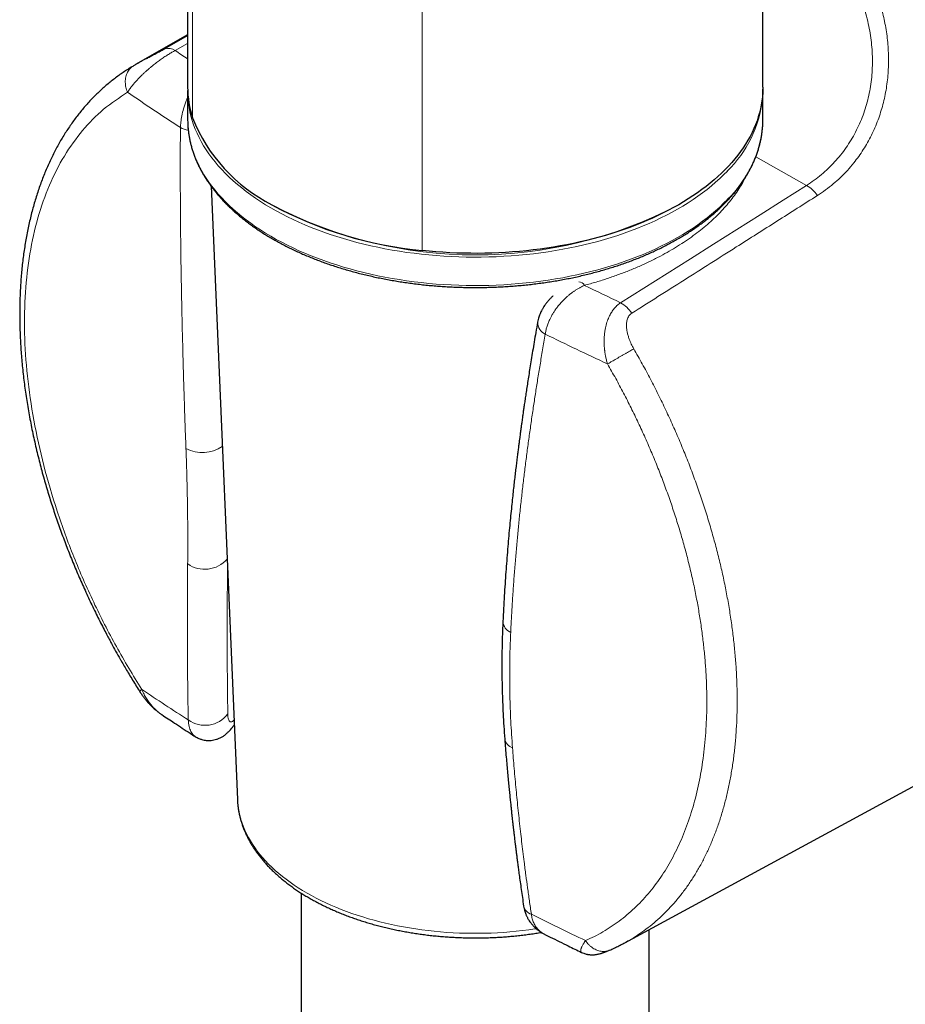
# Model space of a CAD drawing. Header units: millimetres. Extents: x 8 to 961, y 12 to 932.
# Tile 52 of 177: x 894 to 932, y 126 to 168. Entities that reach past the tile are written whole.
import ezdxf

# ---------------------------------------------------------------- set-up
doc = ezdxf.new("R2010")
doc.units = ezdxf.units.MM

msp = doc.modelspace()

# ---------------------------------------------------------------- linework, layer by layer
at = {"color": 7, "linetype": 'Continuous', "lineweight": 30}
for p, q in [((925.652, 165.142), (925.652, 218.217)), ((900.852, 177.216), (900.852, 165.142)), ((900.852, 167.401), (898.61, 166.121)), ((898.581, 166.103), (898.516, 166.066)), ((898.516, 166.065), (898.52, 166.068)), ((898.581, 166.103), (898.61, 166.121)), ((900.852, 164.978), (900.852, 163.753)), ((925.652, 163.753), (925.652, 164.978)), ((901.865, 160.879), (902.996, 134.442)), ((919.694, 128.257), (946.278, 142.689)), ((898.789, 139.09), (898.79, 139.089)), ((899.732, 138.099), (899.739, 138.095)), ((902.996, 134.448), (902.996, 134.442)), ((905.752, 130.398), (905.752, 101.409)), ((920.752, 95.842), (920.752, 128.831)), ((916.24, 128.624), (916.25, 128.619)), ((916.25, 128.619), (916.246, 128.621)), ((919.69, 128.258), (919.693, 128.259)), ((919.041, 127.94), (919.044, 127.942))]:
    msp.add_line(p, q, dxfattribs=at)
at = {"color": 8, "linetype": 'Continuous', "lineweight": 0}
for p, q in [((901.065, 177.136), (901.065, 163.821)), ((910.965, 172.232), (910.965, 158.106)), ((899.867, 166.798), (900.852, 167.357)), ((900.852, 167.033), (900.314, 166.728)), ((925.347, 162.151), (927.535, 160.913))]:
    msp.add_line(p, q, dxfattribs=at)
at = {"color": 7, "linetype": 'Continuous', "lineweight": 30, "flags": 128}
for points in [[(925.652, 165.142), (925.652, 165.08), (925.646, 164.906), (925.632, 164.732), (925.611, 164.559), (925.583, 164.386), (925.548, 164.214), (925.505, 164.042), (925.455, 163.87), (925.398, 163.7), (925.334, 163.53), (925.263, 163.361), (925.184, 163.193), (925.099, 163.027), (925.007, 162.861), (924.907, 162.697), (924.801, 162.535), (924.688, 162.374), (924.568, 162.214), (924.442, 162.057), (924.309, 161.901), (924.169, 161.747), (924.023, 161.595), (923.871, 161.445), (923.713, 161.297), (923.548, 161.152), (923.377, 161.009), (923.2, 160.868), (923.018, 160.73), (922.829, 160.594), (922.635, 160.462), (922.436, 160.331), (922.231, 160.204), (922.021, 160.08), (921.805, 159.958), (921.585, 159.84), (921.359, 159.725), (921.129, 159.613), (920.895, 159.504), (920.655, 159.399), (920.412, 159.297), (920.164, 159.198), (919.912, 159.103), (919.656, 159.012), (919.396, 158.924), (919.133, 158.839), (918.867, 158.759), (918.597, 158.682), (918.323, 158.609), (918.047, 158.54), (917.768, 158.475), (917.487, 158.413), (917.202, 158.356), (916.916, 158.303), (916.627, 158.253), (916.337, 158.208), (916.044, 158.167), (915.75, 158.13), (915.455, 158.097), (915.158, 158.068), (914.86, 158.044), (914.561, 158.023), (914.261, 158.007), (913.961, 157.995), (913.661, 157.987), (913.36, 157.983), (913.059, 157.984), (912.758, 157.989), (912.457, 157.998), (912.157, 158.011), (911.858, 158.029), (911.559, 158.05), (911.261, 158.076), (910.965, 158.106)], [(900.852, 163.753), (900.855, 163.604), (900.857, 163.572)], [(925.648, 163.571), (925.652, 163.716), (925.652, 163.753)]]:
    msp.add_lwpolyline(points, dxfattribs=at)
at = {"color": 8, "linetype": 'Continuous', "lineweight": 0, "flags": 128}
for points in [[(924.119, 161.53), (923.958, 161.366), (923.791, 161.206), (923.616, 161.048), (923.435, 160.893), (923.246, 160.74), (923.05, 160.591), (922.848, 160.444), (922.639, 160.301), (922.424, 160.16), (922.202, 160.023), (921.974, 159.89), (921.741, 159.76), (921.501, 159.633), (921.256, 159.511), (921.005, 159.392), (920.749, 159.276), (920.488, 159.165), (920.222, 159.058), (919.951, 158.954), (919.676, 158.855), (919.396, 158.76), (919.112, 158.669), (918.824, 158.583), (918.532, 158.501), (918.236, 158.424), (917.937, 158.35), (917.635, 158.282), (917.33, 158.218), (917.022, 158.159), (916.712, 158.104), (916.399, 158.054), (916.084, 158.009), (915.767, 157.969), (915.448, 157.933), (915.128, 157.902), (914.806, 157.876), (914.484, 157.855), (914.16, 157.839), (913.836, 157.828), (913.512, 157.821), (913.187, 157.82), (912.863, 157.823), (912.538, 157.832), (912.215, 157.845), (911.891, 157.863), (911.569, 157.886), (911.248, 157.914), (910.929, 157.947), (910.611, 157.984), (910.294, 158.027), (909.98, 158.074), (909.668, 158.125), (909.359, 158.182), (909.052, 158.243), (908.748, 158.309), (908.447, 158.379), (908.149, 158.454), (907.855, 158.534), (907.565, 158.617), (907.278, 158.705), (906.996, 158.798), (906.718, 158.895), (906.444, 158.995), (906.175, 159.1), (905.911, 159.209), (905.652, 159.322), (905.398, 159.439), (905.15, 159.56), (904.907, 159.684), (904.67, 159.812), (904.438, 159.943), (904.213, 160.078), (903.994, 160.216), (903.781, 160.358), (903.575, 160.503), (903.375, 160.65), (903.182, 160.801), (902.996, 160.955), (902.818, 161.111), (902.646, 161.27), (902.481, 161.432), (902.324, 161.596), (902.175, 161.762), (902.032, 161.931), (901.898, 162.101), (901.772, 162.274), (901.653, 162.448), (901.542, 162.624), (901.439, 162.802), (901.345, 162.981), (901.258, 163.162), (901.18, 163.344), (901.11, 163.527), (901.048, 163.711), (900.995, 163.896), (900.95, 164.081), (900.914, 164.268), (900.886, 164.454), (900.866, 164.641), (900.866, 164.642)], [(900.857, 163.572), (900.866, 163.416), (900.886, 163.229), (900.914, 163.043), (900.95, 162.856), (900.995, 162.671), (901.048, 162.486), (901.11, 162.302), (901.18, 162.119), (901.258, 161.937), (901.345, 161.757), (901.439, 161.577), (901.542, 161.399), (901.653, 161.223), (901.772, 161.049), (901.898, 160.876), (902.032, 160.706), (902.175, 160.537), (902.324, 160.371), (902.481, 160.207), (902.646, 160.045), (902.818, 159.886), (902.996, 159.73), (903.182, 159.576), (903.375, 159.426), (903.575, 159.278), (903.781, 159.133), (903.994, 158.992), (904.213, 158.853), (904.438, 158.718), (904.67, 158.587), (904.907, 158.459), (905.15, 158.335), (905.398, 158.214), (905.652, 158.097), (905.911, 157.984), (906.175, 157.875), (906.444, 157.771), (906.718, 157.67), (906.996, 157.573), (907.278, 157.481), (907.565, 157.392), (907.855, 157.309), (908.149, 157.229), (908.447, 157.154), (908.748, 157.084), (909.052, 157.018), (909.359, 156.957), (909.668, 156.901), (909.98, 156.849), (910.294, 156.802), (910.611, 156.759), (910.929, 156.722), (911.248, 156.689), (911.569, 156.661), (911.891, 156.638), (912.215, 156.62), (912.538, 156.607), (912.863, 156.599), (913.187, 156.595), (913.512, 156.597), (913.836, 156.603), (914.16, 156.614), (914.484, 156.63), (914.806, 156.651), (915.128, 156.677), (915.448, 156.708), (915.767, 156.744), (916.084, 156.784), (916.399, 156.829), (916.712, 156.879), (917.022, 156.934), (917.33, 156.993), (917.635, 157.057), (917.937, 157.126), (918.236, 157.199), (918.532, 157.276), (918.824, 157.358), (919.112, 157.445), (919.396, 157.535), (919.676, 157.63), (919.951, 157.729), (920.222, 157.833), (920.488, 157.94), (920.749, 158.051), (921.005, 158.167), (921.256, 158.286), (921.501, 158.409), (921.741, 158.535), (921.974, 158.665), (922.202, 158.799), (922.424, 158.936), (922.639, 159.076), (922.848, 159.219), (923.05, 159.366), (923.246, 159.515), (923.435, 159.668), (923.616, 159.823), (923.791, 159.981), (923.958, 160.142), (924.119, 160.305)], [(927.535, 160.913), (926.533, 160.28), (925.531, 159.648), (924.53, 159.016), (923.528, 158.383), (922.525, 157.751), (921.523, 157.119), (920.52, 156.488), (919.517, 155.856)], [(902.859, 137.666), (902.828, 137.612), (902.8, 137.57)], [(902.996, 134.442), (903.001, 134.352), (903.016, 134.195), (903.037, 134.038), (903.066, 133.881), (903.103, 133.725), (903.146, 133.569), (903.197, 133.414), (903.254, 133.26), (903.319, 133.107), (903.391, 132.954), (903.47, 132.803), (903.556, 132.654), (903.648, 132.505), (903.748, 132.359), (903.854, 132.213), (903.967, 132.07), (904.086, 131.928), (904.212, 131.788), (904.345, 131.65), (904.483, 131.514), (904.628, 131.381), (904.779, 131.249), (904.936, 131.12), (905.099, 130.994), (905.268, 130.87), (905.442, 130.748), (905.622, 130.629), (905.807, 130.514), (905.998, 130.401), (906.193, 130.291), (906.394, 130.184), (906.6, 130.08), (906.81, 129.979), (907.025, 129.882), (907.244, 129.788), (907.468, 129.697), (907.695, 129.61), (907.927, 129.526), (908.162, 129.446), (908.401, 129.37), (908.643, 129.297), (908.889, 129.228), (909.138, 129.163), (909.389, 129.102), (909.644, 129.044), (909.901, 128.991), (910.16, 128.941), (910.422, 128.896), (910.685, 128.854), (910.95, 128.817), (911.217, 128.784), (911.486, 128.754), (911.756, 128.729), (912.026, 128.708), (912.298, 128.692), (912.57, 128.679), (912.843, 128.671), (913.116, 128.666), (913.389, 128.666), (913.662, 128.671), (913.935, 128.679), (914.207, 128.692), (914.479, 128.708), (914.749, 128.729), (915.019, 128.754), (915.288, 128.784), (915.555, 128.817), (915.82, 128.854), (915.88, 128.863)]]:
    msp.add_lwpolyline(points, dxfattribs=at)
at = {"color": 8, "linetype": 'Continuous', "lineweight": 0}
for centre, radius, start, end in [((900.022, 166.327), 0.496, 53.9408, 108.2055), ((971.409, 271.745), 126.819, 235.90247, 236.19438), ((971.133, 271.342), 128.974, 235.59662, 236.81513), ((920.516, 165.217), 5.155, 314.3319, 353.5266), ((920.602, 163.943), 5.06, 314.0208, 355.7777), ((901.133, 164.621), 1.354, 244.0628, 259.1212), ((926.84, 159.695), 1.401, 33.9399, 60.3014), ((913.252, 176.779), 18.863, 242.417, 297.583), ((917.718, 156.485), 0.27, 25.6968, 89.404), ((988.904, 302.536), 162.264, 244.07421, 244.68342), ((918.813, 154.63), 1.414, 33.0326, 60.1395), ((916.508, 155.014), 0.569, 180.0599, 245.4134), ((988.64, 302.272), 164.544, 243.90783, 244.94372), ((901.487, 150.969), 1.572, 243.2778, 303.0989), ((901.588, 145.636), 1.276, 234.8381, 319.1266), ((914.994, 142.148), 0.552, 184.0064, 247.1925), ((973.894, 251.021), 134.669, 236.1454, 237.1679), ((901.598, 138.865), 1.232, 234.3329, 323.1358), ((915.002, 137.131), 0.489, 190.508, 252.7293), ((915.815, 129.961), 0.493, 193.9333, 252.8191), ((991.392, 281.925), 170.207, 243.58402, 244.45872)]:
    msp.add_arc(centre, radius, start, end, dxfattribs=at)
at = {"color": 7, "linetype": 'Continuous', "lineweight": 30}
for centre, radius, start, end in [((905.109, 165.15), 4.256, 180.1147, 198.1968), ((904.99, 164.978), 4.137, 178.8691, 184.6672), ((921.514, 164.978), 4.139, 355.2525, 1.1299), ((907.711, 166.462), 7.151, 201.6706, 243.1784), ((912.49, 174.741), 16.704, 241.3617, 264.7599)]:
    msp.add_arc(centre, radius, start, end, dxfattribs=at)
at = {"color": 8, "linetype": 'Continuous', "lineweight": 0}
for points, knots in [([(928.003, 160.478), (928.121, 160.556), (928.356, 160.712), (928.688, 160.974), (929.003, 161.255), (929.298, 161.558), (929.558, 161.863), (929.786, 162.163), (929.983, 162.455), (930.165, 162.758), (930.332, 163.073), (930.483, 163.397), (930.616, 163.729), (930.732, 164.065), (930.83, 164.405), (930.912, 164.751), (930.977, 165.104), (931.026, 165.463), (931.057, 165.823), (931.071, 166.182), (931.07, 166.54), (931.051, 166.9), (931.017, 167.262), (930.966, 167.626), (930.901, 167.98), (930.823, 168.322), (930.734, 168.653), (930.632, 168.982), (930.516, 169.311), (930.387, 169.638), (930.246, 169.957), (930.078, 170.305), (929.878, 170.677), (929.638, 171.078), (929.377, 171.471), (929.114, 171.83), (928.852, 172.156), (928.596, 172.452), (928.328, 172.739), (928.047, 173.018), (927.757, 173.286), (927.441, 173.556), (927.099, 173.826), (926.727, 174.093), (926.345, 174.345), (926.081, 174.499), (925.949, 174.576)], [0, 0, 0, 0, 0.025318, 0.050549, 0.075768, 0.101046, 0.126456, 0.147442, 0.168405, 0.189384, 0.210419, 0.23155, 0.252816, 0.273473, 0.294177, 0.314964, 0.335866, 0.356916, 0.378147, 0.398697, 0.419367, 0.440183, 0.461172, 0.482359, 0.503768, 0.523316, 0.543027, 0.562919, 0.583007, 0.603306, 0.623833, 0.643474, 0.670236, 0.69732, 0.724753, 0.752561, 0.775271, 0.798163, 0.821248, 0.844537, 0.868043, 0.891239, 0.918314, 0.945456, 0.972679, 1, 1, 1, 1]), ([(925.652, 173.919), (925.725, 173.876), (925.941, 173.75), (926.284, 173.518), (926.684, 173.225), (927.07, 172.912), (927.443, 172.579), (927.8, 172.228), (928.137, 171.861), (928.43, 171.509), (928.682, 171.178), (928.898, 170.871), (929.1, 170.557), (929.289, 170.236), (929.466, 169.906), (929.64, 169.546), (929.808, 169.155), (929.962, 168.736), (930.092, 168.312), (930.197, 167.894), (930.277, 167.483), (930.333, 167.081), (930.368, 166.679), (930.38, 166.277), (930.369, 165.877), (930.336, 165.478), (930.28, 165.083), (930.201, 164.694), (930.098, 164.311), (929.972, 163.936), (929.824, 163.569), (929.652, 163.212), (929.458, 162.868), (929.242, 162.537), (929.005, 162.221), (928.748, 161.921), (928.472, 161.64), (928.178, 161.378), (927.867, 161.132), (927.646, 160.986), (927.535, 160.913)], [0, 0, 0, 0, 0.016282, 0.047985, 0.079643, 0.111302, 0.143373, 0.175194, 0.206817, 0.238293, 0.262137, 0.285816, 0.309356, 0.332779, 0.356112, 0.379937, 0.408159, 0.436152, 0.463966, 0.491652, 0.517311, 0.542799, 0.568161, 0.593442, 0.618687, 0.644055, 0.66933, 0.69456, 0.719792, 0.745076, 0.770505, 0.795907, 0.821331, 0.846826, 0.872441, 0.897909, 0.923352, 0.948818, 0.974352, 1, 1, 1, 1]), ([(900.314, 166.728), (900.268, 166.703), (900.174, 166.652), (900.026, 166.563), (899.871, 166.464), (899.712, 166.355), (899.549, 166.236), (899.409, 166.128), (899.294, 166.034), (899.225, 165.977), (899.179, 165.937), (899.155, 165.917), (899.131, 165.896), (899.107, 165.875), (899.084, 165.854), (899.036, 165.811), (898.963, 165.745), (898.863, 165.651), (898.76, 165.548), (898.654, 165.436), (898.548, 165.317), (898.445, 165.191), (898.346, 165.059), (898.29, 164.973), (898.261, 164.929)], [0, 0, 0, 0, 0.060167, 0.121573, 0.184398, 0.248807, 0.314956, 0.382992, 0.421978, 0.461621, 0.472116, 0.482658, 0.493248, 0.503884, 0.514569, 0.525302, 0.568646, 0.616531, 0.668975, 0.725994, 0.787598, 0.853796, 0.924595, 1, 1, 1, 1]), ([(898.61, 166.121), (898.613, 166.122), (898.643, 166.139), (898.704, 166.173), (898.796, 166.224), (898.898, 166.28), (899.012, 166.341), (899.126, 166.401), (899.236, 166.459), (899.335, 166.512), (899.434, 166.563), (899.53, 166.614), (899.623, 166.664), (899.711, 166.711), (899.793, 166.757), (899.842, 166.784), (899.867, 166.798)], [0, 0, 0, 0, 0.008397, 0.103771, 0.190061, 0.279878, 0.373337, 0.47124, 0.546988, 0.618788, 0.687421, 0.753781, 0.818261, 0.879889, 0.939991, 1, 1, 1, 1]), ([(898.261, 164.929), (898.247, 164.963), (898.219, 165.033), (898.189, 165.142), (898.17, 165.256), (898.162, 165.371), (898.167, 165.486), (898.186, 165.597), (898.218, 165.702), (898.261, 165.799), (898.316, 165.886), (898.379, 165.961), (898.446, 166.021), (898.494, 166.051), (898.516, 166.065)], [0, 0, 0, 0, 0.078789, 0.160411, 0.244449, 0.330396, 0.417664, 0.505608, 0.593553, 0.680822, 0.76677, 0.85081, 0.932434, 1, 1, 1, 1]), ([(900.541, 163.403), (900.546, 163.481), (900.557, 163.645), (900.6, 163.921), (900.674, 164.229), (900.759, 164.499), (900.83, 164.655), (900.852, 164.705)], [0, 0, 0, 0, 0.187138, 0.395958, 0.626736, 0.879672, 1, 1, 1, 1]), ([(900.78, 149.565), (900.769, 149.845), (900.748, 150.402), (900.72, 151.241), (900.693, 152.077), (900.668, 152.913), (900.647, 153.671), (900.63, 154.356), (900.615, 154.973), (900.603, 155.489), (900.595, 155.903), (900.589, 156.209), (900.583, 156.517), (900.578, 156.817), (900.571, 157.219), (900.563, 157.733), (900.554, 158.372), (900.548, 158.954), (900.544, 159.475), (900.541, 159.824), (900.54, 160.065), (900.539, 160.196), (900.538, 160.323), (900.538, 160.451), (900.536, 160.759), (900.535, 161.255), (900.534, 161.948), (900.536, 162.667), (900.539, 163.155), (900.541, 163.403)], [0, 0, 0, 0, 0.062592, 0.124623, 0.186785, 0.247789, 0.309037, 0.353073, 0.397855, 0.443557, 0.465463, 0.48762, 0.51004, 0.531971, 0.552486, 0.596942, 0.642725, 0.689887, 0.721789, 0.754318, 0.764297, 0.773254, 0.782274, 0.791356, 0.800502, 0.847879, 0.89691, 0.947612, 1, 1, 1, 1]), ([(917.961, 156.602), (918.131, 156.649), (918.47, 156.743), (918.965, 156.901), (919.448, 157.07), (919.918, 157.251), (920.375, 157.445), (920.816, 157.65), (921.23, 157.86), (921.617, 158.073), (921.978, 158.289), (922.324, 158.513), (922.654, 158.745), (922.968, 158.984), (923.265, 159.231), (923.544, 159.484), (923.806, 159.743), (924.05, 160.008), (924.275, 160.278), (924.481, 160.553), (924.663, 160.827), (924.816, 161.082), (924.899, 161.246), (924.936, 161.32)], [0, 0, 0, 0, 0.051149, 0.102293, 0.15343, 0.204562, 0.255688, 0.306808, 0.357923, 0.404773, 0.451619, 0.498459, 0.545294, 0.592124, 0.638948, 0.685766, 0.73258, 0.779388, 0.826191, 0.872988, 0.919779, 0.963892, 1, 1, 1, 1]), ([(919.998, 155.4), (920.753, 155.878), (922.256, 156.83), (924.343, 158.154), (926.257, 159.369), (927.422, 160.109), (928.003, 160.478)], [0, 0, 0, 0, 0.282445, 0.562998, 0.782093, 1, 1, 1, 1]), ([(916.271, 154.497), (916.279, 154.547), (916.294, 154.649), (916.335, 154.807), (916.39, 154.969), (916.453, 155.117), (916.52, 155.252), (916.589, 155.373), (916.667, 155.496), (916.754, 155.621), (916.837, 155.727), (916.91, 155.814), (916.973, 155.884), (917.042, 155.956), (917.117, 156.03), (917.197, 156.105), (917.284, 156.18), (917.376, 156.254), (917.471, 156.324), (917.57, 156.391), (917.674, 156.456), (917.777, 156.514), (917.873, 156.563), (917.933, 156.59), (917.961, 156.602)], [0, 0, 0, 0, 0.060635, 0.122475, 0.185557, 0.249919, 0.296527, 0.344986, 0.395307, 0.447496, 0.501561, 0.531699, 0.563711, 0.597598, 0.633362, 0.671001, 0.710516, 0.751908, 0.793305, 0.8347, 0.879359, 0.924706, 0.96492, 1, 1, 1, 1]), ([(919.517, 155.856), (919.473, 155.824), (919.384, 155.76), (919.264, 155.637), (919.155, 155.495), (919.073, 155.357), (919.012, 155.232), (918.967, 155.126), (918.927, 155.013), (918.892, 154.893), (918.862, 154.766), (918.841, 154.649), (918.826, 154.541), (918.817, 154.445), (918.81, 154.344), (918.806, 154.24), (918.806, 154.131), (918.81, 154.019), (918.816, 153.928), (918.823, 153.86), (918.828, 153.814), (918.834, 153.766), (918.841, 153.716), (918.849, 153.664), (918.858, 153.61), (918.875, 153.518), (918.905, 153.384), (918.937, 153.272), (918.955, 153.213)], [0, 0, 0, 0, 0.066277, 0.133289, 0.201258, 0.270399, 0.310177, 0.350997, 0.39289, 0.435885, 0.480012, 0.525295, 0.556286, 0.588442, 0.621769, 0.656272, 0.691956, 0.728826, 0.766885, 0.781178, 0.796228, 0.812036, 0.828602, 0.845925, 0.864007, 0.882847, 0.938557, 1, 1, 1, 1]), ([(920.086, 153.866), (920.048, 153.935), (919.974, 154.072), (919.895, 154.263), (919.839, 154.433), (919.802, 154.578), (919.782, 154.698), (919.773, 154.793), (919.77, 154.865), (919.771, 154.944), (919.78, 155.03), (919.8, 155.122), (919.831, 155.207), (919.875, 155.284), (919.93, 155.351), (919.976, 155.384), (919.998, 155.4)], [0, 0, 0, 0, 0.131224, 0.259868, 0.348963, 0.434527, 0.517291, 0.561832, 0.604804, 0.646376, 0.7065, 0.76459, 0.824534, 0.883223, 0.942395, 1, 1, 1, 1]), ([(914.779, 141.639), (914.791, 141.86), (914.813, 142.303), (914.852, 142.968), (914.897, 143.633), (914.946, 144.299), (915, 144.962), (915.058, 145.608), (915.118, 146.242), (915.182, 146.871), (915.252, 147.511), (915.326, 148.149), (915.404, 148.787), (915.485, 149.419), (915.57, 150.054), (915.66, 150.69), (915.752, 151.316), (915.846, 151.934), (915.942, 152.547), (916.045, 153.177), (916.155, 153.83), (916.232, 154.272), (916.271, 154.497)], [0, 0, 0, 0, 0.052086, 0.10411, 0.156187, 0.208155, 0.260291, 0.311544, 0.359579, 0.408533, 0.458623, 0.509088, 0.557563, 0.607482, 0.656332, 0.705541, 0.755486, 0.801852, 0.848979, 0.897703, 0.94804, 1, 1, 1, 1]), ([(918.955, 153.213), (918.977, 153.226), (919.023, 153.254), (919.103, 153.302), (919.192, 153.354), (919.288, 153.41), (919.391, 153.47), (919.497, 153.532), (919.605, 153.594), (919.711, 153.655), (919.815, 153.714), (919.913, 153.769), (920.004, 153.82), (920.059, 153.851), (920.086, 153.866)], [0, 0, 0, 0, 0.0779167, 0.1586338, 0.2417403, 0.3267334, 0.4130326, 0.5, 0.5869674, 0.6732666, 0.7582597, 0.8413662, 0.9220833, 1, 1, 1, 1]), ([(919.693, 128.259), (919.755, 128.293), (919.947, 128.394), (920.254, 128.589), (920.614, 128.841), (920.96, 129.117), (921.293, 129.413), (921.611, 129.731), (921.914, 130.069), (922.202, 130.428), (922.475, 130.807), (922.732, 131.205), (922.973, 131.622), (923.198, 132.058), (923.406, 132.512), (923.597, 132.983), (923.772, 133.471), (923.929, 133.975), (924.068, 134.495), (924.19, 135.03), (924.294, 135.58), (924.381, 136.143), (924.449, 136.72), (924.5, 137.309), (924.532, 137.91), (924.546, 138.521), (924.542, 139.143), (924.52, 139.775), (924.479, 140.416), (924.421, 141.064), (924.344, 141.72), (924.25, 142.383), (924.137, 143.051), (924.007, 143.724), (923.86, 144.402), (923.695, 145.082), (923.513, 145.766), (923.314, 146.45), (923.098, 147.136), (922.866, 147.822), (922.618, 148.508), (922.354, 149.191), (922.074, 149.873), (921.779, 150.551), (921.469, 151.225), (921.144, 151.895), (920.806, 152.559), (920.454, 153.217), (920.209, 153.65), (920.086, 153.866)], [0, 0, 0, 0, 0.010449, 0.031961, 0.053473, 0.074985, 0.096497, 0.118009, 0.139521, 0.161033, 0.182545, 0.204057, 0.225568, 0.24708, 0.268592, 0.290104, 0.311616, 0.333128, 0.35464, 0.376152, 0.397664, 0.419176, 0.440688, 0.4622, 0.483712, 0.505224, 0.526736, 0.548248, 0.56976, 0.591272, 0.612784, 0.634296, 0.655808, 0.67732, 0.698832, 0.720344, 0.741856, 0.763368, 0.78488, 0.806392, 0.827904, 0.849416, 0.870928, 0.89244, 0.913952, 0.935464, 0.956976, 0.978488, 1, 1, 1, 1]), ([(900.853, 144.593), (900.854, 144.748), (900.856, 145.054), (900.858, 145.515), (900.857, 145.971), (900.854, 146.424), (900.849, 146.879), (900.84, 147.429), (900.827, 148.075), (900.807, 148.816), (900.789, 149.316), (900.78, 149.565)], [0, 0, 0, 0, 0.096788, 0.191733, 0.285085, 0.377126, 0.468182, 0.561294, 0.708228, 0.854353, 1, 1, 1, 1]), ([(900.88, 137.864), (900.876, 138.05), (900.869, 138.418), (900.86, 138.963), (900.853, 139.495), (900.849, 139.934), (900.846, 140.283), (900.844, 140.545), (900.843, 140.803), (900.842, 141.065), (900.841, 141.34), (900.84, 141.739), (900.839, 142.249), (900.841, 142.858), (900.843, 143.45), (900.848, 144.026), (900.851, 144.406), (900.853, 144.593)], [0, 0, 0, 0, 0.084933, 0.167466, 0.247608, 0.325372, 0.365163, 0.40431, 0.442817, 0.480688, 0.521428, 0.565615, 0.658127, 0.747724, 0.83449, 0.918535, 1, 1, 1, 1]), ([(902.571, 144.367), (902.569, 144.082), (902.561, 143.346), (902.557, 142.166), (902.557, 140.821), (902.565, 139.471), (902.577, 138.576), (902.584, 138.126)], [0, 0, 0, 0, 0.13413, 0.346882, 0.562094, 0.779791, 1, 1, 1, 1]), ([(914.857, 136.664), (914.843, 136.858), (914.815, 137.243), (914.783, 137.812), (914.76, 138.37), (914.744, 138.921), (914.735, 139.53), (914.736, 140.197), (914.749, 140.92), (914.769, 141.399), (914.779, 141.639)], [0, 0, 0, 0, 0.115922, 0.229256, 0.340452, 0.450035, 0.560921, 0.707069, 0.853628, 1, 1, 1, 1]), ([(898.872, 139.185), (898.859, 139.174), (898.833, 139.151), (898.806, 139.124), (898.791, 139.104), (898.785, 139.092), (898.788, 139.09), (898.789, 139.09)], [0, 0, 0, 0, 0.230123, 0.468517, 0.713967, 0.96499, 1, 1, 1, 1]), ([(898.872, 139.185), (898.904, 139.113), (898.967, 138.975), (899.077, 138.787), (899.189, 138.622), (899.307, 138.475), (899.429, 138.346), (899.524, 138.259), (899.586, 138.207), (899.616, 138.183), (899.645, 138.161), (899.674, 138.14), (899.702, 138.12), (899.723, 138.104), (899.736, 138.097), (899.739, 138.095)], [0, 0, 0, 0, 0.160322, 0.31022, 0.449704, 0.578788, 0.711031, 0.830288, 0.859388, 0.887601, 0.914929, 0.941372, 0.966933, 0.991612, 1, 1, 1, 1]), ([(902.584, 138.126), (902.585, 138.082), (902.589, 137.994), (902.608, 137.896), (902.638, 137.826), (902.679, 137.786), (902.729, 137.775), (902.786, 137.793), (902.829, 137.832), (902.85, 137.85)], [0, 0, 0, 0, 0.139074, 0.276882, 0.418909, 0.570188, 0.720692, 0.863773, 1, 1, 1, 1]), ([(901.181, 137.159), (901.155, 137.174), (901.081, 137.217), (900.989, 137.361), (900.908, 137.579), (900.889, 137.769), (900.88, 137.864)], [0, 0, 0, 0, 0.153122, 0.434305, 0.716357, 1, 1, 1, 1]), ([(915.67, 129.49), (915.641, 129.682), (915.586, 130.061), (915.507, 130.622), (915.432, 131.181), (915.364, 131.702), (915.304, 132.187), (915.251, 132.623), (915.2, 133.063), (915.151, 133.51), (915.102, 133.964), (915.056, 134.411), (915.012, 134.861), (914.97, 135.315), (914.929, 135.772), (914.892, 136.221), (914.869, 136.517), (914.857, 136.664)], [0, 0, 0, 0, 0.081196, 0.160022, 0.23649, 0.316616, 0.378985, 0.43988, 0.499312, 0.562948, 0.626531, 0.688616, 0.749231, 0.813892, 0.87727, 0.939287, 1, 1, 1, 1]), ([(916.246, 128.621), (916.239, 128.624), (916.217, 128.635), (916.18, 128.657), (916.135, 128.684), (916.093, 128.714), (916.053, 128.745), (915.999, 128.792), (915.935, 128.858), (915.869, 128.942), (915.815, 129.027), (915.771, 129.113), (915.734, 129.202), (915.705, 129.295), (915.683, 129.391), (915.674, 129.457), (915.67, 129.49)], [0, 0, 0, 0, 0.019963, 0.070956, 0.121104, 0.170409, 0.218872, 0.266494, 0.375412, 0.479706, 0.569321, 0.657741, 0.744991, 0.831098, 0.916091, 1, 1, 1, 1]), ([(918.006, 128.352), (917.986, 128.323), (917.949, 128.268), (917.906, 128.196), (917.872, 128.136), (917.847, 128.087), (917.831, 128.05), (917.821, 128.023), (917.813, 128.002), (917.807, 127.983), (917.803, 127.965), (917.8, 127.948), (917.798, 127.933), (917.797, 127.911), (917.799, 127.886), (917.809, 127.866), (917.82, 127.854), (917.828, 127.847), (917.834, 127.844), (917.837, 127.843)], [0, 0, 0, 0, 0.107752, 0.205395, 0.292929, 0.370357, 0.437682, 0.47835, 0.518247, 0.557376, 0.595738, 0.633334, 0.670166, 0.706236, 0.801495, 0.891048, 0.934566, 0.977439, 1, 1, 1, 1]), ([(918.006, 128.352), (918.027, 128.322), (918.069, 128.26), (918.144, 128.176), (918.228, 128.098), (918.319, 128.03), (918.417, 127.973), (918.52, 127.929), (918.624, 127.9), (918.728, 127.885), (918.829, 127.885), (918.925, 127.9), (918.996, 127.919), (919.033, 127.936), (919.041, 127.94)], [0, 0, 0, 0, 0.0822774, 0.1675125, 0.2552713, 0.345023, 0.4361544, 0.5279919, 0.6198296, 0.710962, 0.8007153, 0.8884762, 0.9737139, 1, 1, 1, 1])]:
    msp.add_open_spline(points, degree=3, knots=knots, dxfattribs=at)
at = {"color": 7, "linetype": 'Continuous', "lineweight": 30}
for points, knots in [([(898.517, 166.066), (898.506, 166.059), (898.473, 166.04), (898.374, 165.982), (898.222, 165.885), (898.027, 165.756), (897.836, 165.62), (897.649, 165.479), (897.464, 165.332), (897.283, 165.179), (897.106, 165.02), (896.932, 164.855), (896.762, 164.685), (896.596, 164.509), (896.434, 164.327), (896.275, 164.14), (896.12, 163.947), (895.97, 163.749), (895.823, 163.545), (895.681, 163.335), (895.543, 163.12), (895.409, 162.9), (895.28, 162.674), (895.155, 162.444), (895.034, 162.208), (894.918, 161.967), (894.807, 161.721), (894.7, 161.47), (894.598, 161.215), (894.501, 160.954), (894.409, 160.689), (894.322, 160.42), (894.239, 160.146), (894.162, 159.868), (894.09, 159.585), (894.022, 159.299), (893.96, 159.008), (893.902, 158.714), (893.85, 158.415), (893.803, 158.113), (893.761, 157.808), (893.724, 157.499), (893.693, 157.187), (893.666, 156.871), (893.645, 156.552), (893.629, 156.231), (893.618, 155.906), (893.612, 155.578), (893.611, 155.248), (893.616, 154.915), (893.625, 154.58), (893.64, 154.242), (893.66, 153.902), (893.685, 153.559), (893.716, 153.215), (893.751, 152.868), (893.791, 152.519), (893.837, 152.169), (893.888, 151.817), (893.943, 151.463), (894.004, 151.107), (894.07, 150.75), (894.141, 150.392), (894.217, 150.032), (894.298, 149.671), (894.384, 149.308), (894.472, 148.957), (894.565, 148.605), (894.659, 148.265), (894.757, 147.925), (894.855, 147.598), (894.957, 147.27), (895.063, 146.942), (895.172, 146.615), (895.286, 146.287), (895.402, 145.961), (895.523, 145.634), (895.647, 145.309), (895.775, 144.984), (895.906, 144.659), (896.04, 144.336), (896.178, 144.014), (896.319, 143.694), (896.463, 143.375), (896.61, 143.058), (896.759, 142.744), (896.91, 142.434), (897.062, 142.13), (897.21, 141.84), (897.346, 141.58), (897.466, 141.354), (897.596, 141.113), (897.69, 140.943), (897.749, 140.837)], [0, 0, 0, 0, 0.001836, 0.005292, 0.016242, 0.027208, 0.03819, 0.04919, 0.060209, 0.071249, 0.082313, 0.093401, 0.104515, 0.115656, 0.126825, 0.138022, 0.149249, 0.160506, 0.171793, 0.18311, 0.194456, 0.205831, 0.217234, 0.228666, 0.240124, 0.251607, 0.263115, 0.274647, 0.2862, 0.297774, 0.309368, 0.320979, 0.332607, 0.34425, 0.355907, 0.367577, 0.379258, 0.39095, 0.402651, 0.414361, 0.426078, 0.437803, 0.449533, 0.461269, 0.47301, 0.484755, 0.496505, 0.508258, 0.520015, 0.531775, 0.543539, 0.555307, 0.567078, 0.578852, 0.590631, 0.602415, 0.614203, 0.625996, 0.637796, 0.649602, 0.661416, 0.673238, 0.68507, 0.696912, 0.708767, 0.720635, 0.732519, 0.743197, 0.755083, 0.765755, 0.776424, 0.78709, 0.797752, 0.80841, 0.819063, 0.829712, 0.840355, 0.850992, 0.861621, 0.872241, 0.882851, 0.893447, 0.904025, 0.914579, 0.925099, 0.935568, 0.945957, 0.956202, 0.966152, 0.975326, 0.982551, 0.989136, 1, 1, 1, 1]), ([(900.857, 163.566), (900.859, 163.516), (900.865, 163.411), (900.881, 163.251), (900.904, 163.085), (900.933, 162.918), (900.969, 162.753), (901.012, 162.587), (901.061, 162.423), (901.116, 162.259), (901.178, 162.096), (901.246, 161.933), (901.321, 161.772), (901.402, 161.612), (901.489, 161.453), (901.583, 161.295), (901.682, 161.138), (901.788, 160.983), (901.9, 160.829), (902.019, 160.676), (902.143, 160.526), (902.273, 160.377), (902.409, 160.23), (902.55, 160.085), (902.698, 159.941), (902.851, 159.8), (903.009, 159.661), (903.173, 159.524), (903.342, 159.39), (903.517, 159.258), (903.696, 159.128), (903.881, 159.001), (904.071, 158.876), (904.265, 158.754), (904.465, 158.635), (904.668, 158.518), (904.877, 158.404), (905.09, 158.294), (905.307, 158.185), (905.528, 158.08), (905.753, 157.978), (905.982, 157.88), (906.216, 157.784), (906.452, 157.691), (906.693, 157.602), (906.936, 157.515), (907.183, 157.433), (907.434, 157.353), (907.687, 157.277), (907.943, 157.204), (908.202, 157.135), (908.464, 157.069), (908.728, 157.007), (908.994, 156.948), (909.263, 156.893), (909.534, 156.842), (909.807, 156.794), (910.081, 156.75), (910.357, 156.709), (910.635, 156.672), (910.914, 156.639), (911.194, 156.61), (911.476, 156.584), (911.758, 156.562), (912.041, 156.544), (912.325, 156.53), (912.609, 156.52), (912.894, 156.513), (913.178, 156.51), (913.463, 156.511), (913.748, 156.516), (914.032, 156.524), (914.316, 156.536), (914.6, 156.553), (914.882, 156.572), (915.164, 156.596), (915.445, 156.623), (915.725, 156.655), (916.003, 156.69), (916.28, 156.728), (916.556, 156.77), (916.83, 156.816), (917.101, 156.866), (917.371, 156.919), (917.639, 156.976), (917.904, 157.036), (918.167, 157.1), (918.427, 157.168), (918.685, 157.239), (918.94, 157.313), (919.192, 157.391), (919.44, 157.472), (919.686, 157.556), (919.928, 157.644), (920.167, 157.735), (920.402, 157.829), (920.633, 157.927), (920.86, 158.027), (921.084, 158.13), (921.303, 158.237), (921.518, 158.346), (921.729, 158.459), (921.935, 158.574), (922.137, 158.692), (922.334, 158.812), (922.526, 158.936), (922.713, 159.062), (922.896, 159.19), (923.073, 159.321), (923.245, 159.455), (923.412, 159.59), (923.573, 159.728), (923.729, 159.868), (923.88, 160.011), (923.998, 160.129), (924.067, 160.2), (924.088, 160.222)], [0, 0, 0, 0, 0.007701, 0.016396, 0.025093, 0.033794, 0.0425, 0.051211, 0.05993, 0.068656, 0.07739, 0.086133, 0.094884, 0.103645, 0.112414, 0.121191, 0.129977, 0.138771, 0.147572, 0.156379, 0.165193, 0.174012, 0.182837, 0.191666, 0.200498, 0.209334, 0.218173, 0.227013, 0.235856, 0.2447, 0.253546, 0.262392, 0.271238, 0.280085, 0.288932, 0.297779, 0.306625, 0.315471, 0.324317, 0.333161, 0.342005, 0.350849, 0.359691, 0.368533, 0.377374, 0.386213, 0.395053, 0.403891, 0.412728, 0.421565, 0.430401, 0.439236, 0.448071, 0.456904, 0.465737, 0.47457, 0.483402, 0.492233, 0.501064, 0.509895, 0.518725, 0.527554, 0.536384, 0.545213, 0.554042, 0.56287, 0.571699, 0.580527, 0.589356, 0.598184, 0.607012, 0.615841, 0.624669, 0.633498, 0.642326, 0.651156, 0.659985, 0.668815, 0.677645, 0.686475, 0.695306, 0.704137, 0.712969, 0.721802, 0.730635, 0.739468, 0.748303, 0.757138, 0.765974, 0.774811, 0.783648, 0.792487, 0.801326, 0.810166, 0.819007, 0.827849, 0.836692, 0.845536, 0.854381, 0.863226, 0.872073, 0.88092, 0.889768, 0.898617, 0.907465, 0.916315, 0.925164, 0.934014, 0.942863, 0.951712, 0.960559, 0.969406, 0.978251, 0.987094, 0.995934, 1, 1, 1, 1]), ([(924.088, 160.222), (924.112, 160.248), (924.183, 160.323), (924.295, 160.448), (924.423, 160.598), (924.544, 160.749), (924.659, 160.903), (924.769, 161.058), (924.872, 161.214), (924.969, 161.372), (925.06, 161.531), (925.144, 161.691), (925.222, 161.852), (925.294, 162.014), (925.359, 162.177), (925.417, 162.341), (925.47, 162.506), (925.515, 162.671), (925.555, 162.837), (925.587, 163.003), (925.614, 163.17), (925.633, 163.336), (925.644, 163.468), (925.647, 163.544), (925.648, 163.565)], [0, 0, 0, 0, 0.0255, 0.073701, 0.121886, 0.170046, 0.218177, 0.266276, 0.31434, 0.362365, 0.410348, 0.458287, 0.50618, 0.554025, 0.601821, 0.649568, 0.697266, 0.744917, 0.792525, 0.840091, 0.887622, 0.935121, 0.982596, 1, 1, 1, 1]), ([(916.603, 156.146), (916.587, 156.132), (916.539, 156.088), (916.462, 156.01), (916.37, 155.908), (916.278, 155.791), (916.198, 155.673), (916.132, 155.56), (916.084, 155.464), (916.048, 155.383), (916.018, 155.308), (915.991, 155.228), (915.962, 155.128), (915.947, 155.054), (915.939, 155.013)], [0, 0, 0, 0, 0.047212, 0.1426304, 0.2427162, 0.3519105, 0.4720222, 0.5636015, 0.6452011, 0.7159811, 0.7638795, 0.827372, 0.9062789, 1, 1, 1, 1]), ([(915.939, 155.013), (915.914, 154.867), (915.864, 154.583), (915.792, 154.167), (915.726, 153.774), (915.665, 153.403), (915.609, 153.054), (915.557, 152.727), (915.509, 152.421), (915.466, 152.138), (915.426, 151.877), (915.391, 151.637), (915.359, 151.42), (915.331, 151.224), (915.306, 151.049), (915.285, 150.902), (915.268, 150.78), (915.254, 150.681), (915.243, 150.598), (915.234, 150.532), (915.227, 150.483), (915.222, 150.448), (915.219, 150.425), (915.217, 150.409), (915.215, 150.394), (915.212, 150.372), (915.207, 150.341), (915.201, 150.293), (915.192, 150.226), (915.18, 150.137), (915.165, 150.025), (915.147, 149.888), (915.126, 149.724), (915.102, 149.538), (915.075, 149.329), (915.046, 149.098), (915.016, 148.849), (914.984, 148.585), (914.952, 148.305), (914.918, 148.005), (914.882, 147.686), (914.845, 147.339), (914.806, 146.964), (914.766, 146.56), (914.726, 146.134), (914.685, 145.686), (914.645, 145.216), (914.607, 144.733), (914.57, 144.239), (914.535, 143.734), (914.502, 143.21), (914.47, 142.666), (914.452, 142.297), (914.443, 142.109)], [0, 0, 0, 0, 0.033666, 0.065637, 0.095917, 0.124507, 0.151411, 0.176629, 0.200165, 0.222019, 0.242192, 0.260686, 0.277502, 0.29264, 0.306102, 0.317889, 0.326827, 0.334484, 0.340859, 0.345952, 0.349763, 0.352302, 0.354001, 0.355099, 0.355989, 0.357622, 0.360039, 0.363242, 0.368734, 0.375621, 0.383903, 0.394835, 0.407515, 0.421944, 0.438121, 0.456044, 0.475713, 0.495855, 0.517548, 0.540789, 0.565579, 0.591917, 0.621542, 0.652908, 0.686016, 0.720864, 0.757454, 0.795786, 0.833525, 0.872814, 0.913656, 0.956051, 1, 1, 1, 1]), ([(914.443, 142.109), (914.437, 141.989), (914.426, 141.741), (914.413, 141.357), (914.404, 140.951), (914.398, 140.522), (914.397, 140.07), (914.402, 139.604), (914.412, 139.126), (914.428, 138.636), (914.451, 138.124), (914.481, 137.59), (914.508, 137.227), (914.522, 137.041)], [0, 0, 0, 0, 0.072252, 0.148789, 0.229618, 0.31475, 0.404201, 0.497998, 0.590445, 0.68682, 0.787167, 0.89154, 1, 1, 1, 1]), ([(897.749, 140.837), (897.813, 140.722), (897.903, 140.562), (898.038, 140.327), (898.153, 140.129), (898.293, 139.893), (898.441, 139.647), (898.599, 139.39), (898.716, 139.202), (898.78, 139.102), (898.789, 139.088)], [0, 0, 0, 0, 0.193796, 0.270847, 0.398981, 0.531876, 0.674373, 0.823089, 0.976669, 1, 1, 1, 1]), ([(898.788, 139.089), (898.818, 139.043), (898.875, 138.955), (898.961, 138.838), (899.039, 138.739), (899.106, 138.659), (899.161, 138.597), (899.207, 138.548), (899.253, 138.499), (899.311, 138.442), (899.378, 138.378), (899.453, 138.311), (899.536, 138.243), (899.607, 138.186), (899.652, 138.155), (899.664, 138.147)], [0, 0, 0, 0, 0.12864, 0.241129, 0.337647, 0.41819, 0.482625, 0.530752, 0.575981, 0.63814, 0.717995, 0.78984, 0.872256, 0.965666, 1, 1, 1, 1]), ([(899.739, 138.095), (899.921, 137.974), (900.326, 137.705), (900.805, 137.392), (901.103, 137.199), (901.175, 137.153)], [0, 0, 0, 0, 0.383235, 0.850761, 1, 1, 1, 1]), ([(901.175, 137.153), (901.204, 137.135), (901.257, 137.103), (901.336, 137.066), (901.403, 137.04), (901.475, 137.017), (901.558, 136.998), (901.657, 136.983), (901.762, 136.978), (901.872, 136.984), (901.983, 137.001), (902.077, 137.025), (902.154, 137.051), (902.217, 137.077), (902.281, 137.108), (902.341, 137.141), (902.391, 137.172), (902.431, 137.2), (902.467, 137.227), (902.5, 137.252), (902.532, 137.279), (902.568, 137.31), (902.61, 137.351), (902.665, 137.406), (902.73, 137.479), (902.775, 137.538), (902.8, 137.57)], [0, 0, 0, 0, 0.051609, 0.095729, 0.131848, 0.1601, 0.210769, 0.259997, 0.313674, 0.370239, 0.428694, 0.48747, 0.521728, 0.555744, 0.597201, 0.635619, 0.665423, 0.694394, 0.718198, 0.742468, 0.765886, 0.790436, 0.825853, 0.873017, 0.931283, 1, 1, 1, 1]), ([(902.8, 137.57), (902.81, 137.584), (902.829, 137.609), (902.85, 137.632), (902.859, 137.643)], [0, 0, 0, 0, 0.541869, 1, 1, 1, 1]), ([(914.522, 137.041), (914.532, 136.908), (914.552, 136.649), (914.584, 136.271), (914.614, 135.914), (914.645, 135.578), (914.674, 135.266), (914.702, 134.976), (914.729, 134.709), (914.754, 134.462), (914.777, 134.241), (914.798, 134.046), (914.816, 133.875), (914.833, 133.72), (914.849, 133.583), (914.862, 133.467), (914.873, 133.372), (914.881, 133.296), (914.889, 133.231), (914.895, 133.178), (914.9, 133.137), (914.903, 133.107), (914.906, 133.084), (914.908, 133.063), (914.911, 133.04), (914.914, 133.013), (914.918, 132.978), (914.925, 132.927), (914.933, 132.856), (914.944, 132.763), (914.958, 132.652), (914.973, 132.521), (914.991, 132.376), (915.011, 132.216), (915.033, 132.043), (915.058, 131.853), (915.085, 131.647), (915.114, 131.424), (915.148, 131.169), (915.188, 130.88), (915.234, 130.554), (915.283, 130.206), (915.319, 129.966), (915.337, 129.842)], [0, 0, 0, 0, 0.055004, 0.107106, 0.156305, 0.202599, 0.245986, 0.285767, 0.322742, 0.356909, 0.388266, 0.414334, 0.438079, 0.459499, 0.478594, 0.495364, 0.507562, 0.518144, 0.52711, 0.53446, 0.540194, 0.544311, 0.547063, 0.549908, 0.553081, 0.556584, 0.561216, 0.567691, 0.577894, 0.590753, 0.606267, 0.624437, 0.645264, 0.667101, 0.691255, 0.717726, 0.746516, 0.777626, 0.811058, 0.853443, 0.899059, 0.94791, 1, 1, 1, 1]), ([(902.996, 134.448), (902.996, 134.44), (902.998, 134.38), (903.007, 134.268), (903.024, 134.112), (903.047, 133.956), (903.078, 133.8), (903.114, 133.645), (903.158, 133.491), (903.208, 133.337), (903.264, 133.184), (903.326, 133.032), (903.396, 132.881), (903.471, 132.731), (903.553, 132.582), (903.641, 132.434), (903.736, 132.288), (903.837, 132.143), (903.944, 132), (904.057, 131.858), (904.176, 131.719), (904.301, 131.581), (904.432, 131.445), (904.569, 131.311), (904.712, 131.18), (904.86, 131.051), (905.013, 130.924), (905.172, 130.8), (905.336, 130.678), (905.505, 130.56), (905.679, 130.443), (905.858, 130.33), (906.042, 130.219), (906.23, 130.112), (906.423, 130.007), (906.62, 129.906), (906.821, 129.807), (907.026, 129.712), (907.235, 129.62), (907.448, 129.531), (907.664, 129.445), (907.884, 129.363), (908.108, 129.284), (908.334, 129.209), (908.564, 129.137), (908.796, 129.069), (909.032, 129.004), (909.27, 128.943), (909.51, 128.885), (909.753, 128.831), (909.997, 128.781), (910.244, 128.734), (910.493, 128.691), (910.744, 128.652), (910.996, 128.616), (911.249, 128.584), (911.504, 128.556), (911.76, 128.532), (912.016, 128.512), (912.274, 128.496), (912.532, 128.483), (912.79, 128.474), (913.049, 128.469), (913.308, 128.468), (913.567, 128.471), (913.826, 128.477), (914.084, 128.488), (914.342, 128.502), (914.599, 128.52), (914.855, 128.542), (915.11, 128.568), (915.365, 128.597), (915.617, 128.631), (915.861, 128.667), (916.02, 128.693), (916.095, 128.706)], [0, 0, 0, 0, 0.002056, 0.01541, 0.02877, 0.04214, 0.055527, 0.068937, 0.082373, 0.095841, 0.109343, 0.122882, 0.136461, 0.15008, 0.16374, 0.17744, 0.191179, 0.204957, 0.21877, 0.232617, 0.246494, 0.260398, 0.274328, 0.288278, 0.302247, 0.316232, 0.33023, 0.344238, 0.358255, 0.372278, 0.386305, 0.400334, 0.414365, 0.428396, 0.442425, 0.456453, 0.470478, 0.484499, 0.498517, 0.512532, 0.526542, 0.540547, 0.554549, 0.568546, 0.582539, 0.596527, 0.610512, 0.624492, 0.638469, 0.652442, 0.666411, 0.680378, 0.694341, 0.708301, 0.722259, 0.736215, 0.750169, 0.76412, 0.778071, 0.79202, 0.805967, 0.819915, 0.833861, 0.847808, 0.861754, 0.875701, 0.889648, 0.903596, 0.917545, 0.931495, 0.945446, 0.9594, 0.973355, 0.987313, 1, 1, 1, 1]), ([(915.337, 129.842), (915.344, 129.801), (915.357, 129.724), (915.385, 129.621), (915.413, 129.537), (915.439, 129.47), (915.463, 129.417), (915.486, 129.369), (915.511, 129.32), (915.543, 129.264), (915.583, 129.199), (915.629, 129.134), (915.678, 129.07), (915.725, 129.015), (915.77, 128.968), (915.809, 128.929), (915.846, 128.893), (915.889, 128.856), (915.936, 128.817), (915.982, 128.782), (916.028, 128.749), (916.084, 128.712), (916.143, 128.675), (916.186, 128.653), (916.204, 128.644)], [0, 0, 0, 0, 0.080884, 0.150202, 0.207768, 0.253601, 0.290432, 0.321162, 0.357251, 0.397498, 0.446776, 0.506722, 0.55317, 0.603899, 0.647825, 0.681373, 0.711551, 0.749062, 0.792112, 0.830673, 0.863472, 0.904332, 0.961435, 1, 1, 1, 1]), ([(916.25, 128.619), (916.328, 128.58), (916.664, 128.414), (917.193, 128.155), (917.645, 127.936), (917.837, 127.843)], [0, 0, 0, 0, 0.149501, 0.638746, 1, 1, 1, 1]), ([(919.045, 127.941), (919.075, 127.954), (919.176, 127.997), (919.343, 128.076), (919.529, 128.168), (919.645, 128.23), (919.694, 128.256)], [0, 0, 0, 0, 0.137122, 0.453382, 0.769768, 1, 1, 1, 1]), ([(917.836, 127.843), (917.866, 127.83), (917.922, 127.805), (918.001, 127.78), (918.064, 127.764), (918.115, 127.755), (918.159, 127.748), (918.203, 127.744), (918.255, 127.741), (918.312, 127.74), (918.37, 127.743), (918.426, 127.748), (918.483, 127.756), (918.547, 127.769), (918.613, 127.784), (918.674, 127.801), (918.725, 127.817), (918.764, 127.83), (918.792, 127.84), (918.813, 127.848), (918.838, 127.857), (918.872, 127.87), (918.917, 127.887), (918.974, 127.91), (919.018, 127.929), (919.042, 127.939)], [0, 0, 0, 0, 0.061344, 0.112804, 0.153329, 0.182234, 0.209717, 0.239117, 0.270412, 0.314382, 0.353931, 0.393796, 0.445064, 0.501413, 0.562809, 0.62031, 0.673787, 0.719029, 0.740214, 0.759031, 0.785385, 0.822708, 0.870955, 0.930071, 1, 1, 1, 1])]:
    msp.add_open_spline(points, degree=3, knots=knots, dxfattribs=at)
at = {"color": 8, "linetype": 'Continuous', "lineweight": 0}
for points in [[(898.261, 164.929), (897.909, 164.697), (897.205, 164.233), (896.298, 163.301), (895.514, 162.207), (894.871, 160.945), (894.373, 159.534), (894.026, 157.987), (893.834, 156.321), (893.798, 154.554), (893.92, 152.705), (894.197, 150.794), (894.627, 148.84), (895.205, 146.865), (895.925, 144.889), (896.781, 142.936), (897.755, 141.018), (898.5, 139.796), (898.872, 139.185)], [(918.955, 153.213), (919.072, 153.005), (919.308, 152.59), (919.646, 151.958), (919.971, 151.321), (920.282, 150.678), (920.58, 150.031), (920.863, 149.38), (921.131, 148.725), (921.385, 148.069), (921.623, 147.411), (921.846, 146.753), (922.053, 146.095), (922.244, 145.437), (922.419, 144.781), (922.577, 144.128), (922.719, 143.478), (922.844, 142.832), (922.951, 142.19), (923.042, 141.554), (923.115, 140.925), (923.172, 140.302), (923.21, 139.687), (923.232, 139.081), (923.236, 138.484), (923.222, 137.897), (923.191, 137.32), (923.143, 136.754), (923.077, 136.201), (922.994, 135.66), (922.894, 135.133), (922.777, 134.619), (922.643, 134.12), (922.492, 133.636), (922.325, 133.167), (922.142, 132.715), (921.942, 132.28), (921.726, 131.862), (921.495, 131.461), (921.248, 131.079), (920.986, 130.715), (920.709, 130.371), (920.418, 130.046), (920.113, 129.741), (919.794, 129.457), (919.462, 129.193), (919.117, 128.949), (918.759, 128.728), (918.39, 128.526), (918.134, 128.41), (918.006, 128.352)]]:
    msp.add_open_spline(points, degree=3, dxfattribs=at)

doc.saveas('drawing.dxf')
